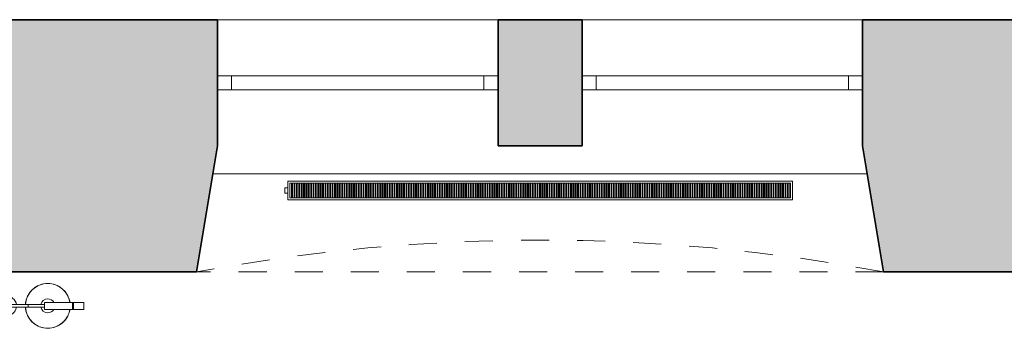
# Model space of a CAD drawing. Header units: metres. Extents: x -0.2 to 46.9, y -1.3 to 28.
# Tile 11 of 29: x 17.9 to 21.4, y 13.6 to 14.7. Entities that reach past the tile are written whole.
import ezdxf

# ---------------------------------------------------------------- set-up
doc = ezdxf.new("R2010")
doc.units = ezdxf.units.M
doc.linetypes.add('AV - Cerch_ 1 tecka 4mm', pattern=[0.006, 0.004, -0.001, 0, -0.001])
for name, color, linetype, lineweight in [('AV-SRAFY', 7, 'Continuous', 35), ('AV-STAVBA', 7, 'Continuous', 18), ('AV-VYBAVENI', 7, 'Continuous', 18)]:
    doc.layers.add(name, color=color, linetype=linetype, lineweight=lineweight)

# ---------------------------------------------------------------- blocks, each defined once
blk = doc.blocks.new('WI_2-2_bez středního sloupku_s příčlemi - 1000-1163526-2NP')
at = {"layer": 'AV-STAVBA', "color": 254, "true_color": 0xcccccc}
for p, q in [((-0.5, 0.2), (-0.5, 0.25)), ((-0.5, 0.25), (0.5, 0.25)), ((-0.45, 0.2), (-0.45, 0.25)), ((0.45, 0.2), (0.45, 0.25)), ((0.5, 0.2), (0.5, 0.25)), ((-0.5, 0.2), (0.5, 0.2))]:
    blk.add_line(p, q, dxfattribs=at)
blk = doc.blocks.new('GM_Nika se zkoseným ostěním a klenutým nadpražím - 2300x2500_450-1168280-2NP')
at = {"layer": 'AV-STAVBA', "color": 254, "linetype": 'AV - Cerch_ 1 tecka 4mm', "lineweight": 13, "true_color": 0xcccccc}
for p, q in [((1.15, 0.45), (-1.15, 0.45)), ((1.225, -0.45), (-1.225, -0.45))]:
    blk.add_line(p, q, dxfattribs=at)
blk.add_arc((0, -6.9989), 6.6625, 79.40504, 100.59496, dxfattribs=at)
blk = doc.blocks.new('GM_Nika_zkosené ostění - v950-1169026-2NP')
at = {"layer": 'AV-STAVBA', "color": 254, "linetype": 'AV - Cerch_ 1 tecka 4mm', "lineweight": 13, "true_color": 0xcccccc}
blk.add_line((-1.1, 0.45), (1.35, 0.45), dxfattribs=at)
blk = doc.blocks.new('GM_Hasicí přístroj - Hasici pristroj-1546942-2NP')
at = {"layer": 'AV-STAVBA', "color": 254, "lineweight": 13, "true_color": 0xcccccc}
for p, q in [((-0.0421, 0.0036), (-0.1007, 0.0036)), ((-0.0421, 0.0111), (0.0579, 0.0111)), ((-0.0421, 0.0111), (-0.0421, -0.0139)), ((0.0579, 0.0111), (0.0605, 0.0111)), ((0.0579, 0.0111), (0.0579, -0.0139)), ((0.0605, 0.0111), (0.0979, 0.0111)), ((0.0605, 0.0111), (0.0605, -0.0139)), ((0.0979, 0.0111), (0.0979, -0.0139)), ((-0.1007, -0.0064), (-0.0421, -0.0064)), ((0.0579, -0.0139), (-0.0421, -0.0139)), ((0.0605, -0.0139), (0.0579, -0.0139)), ((0.0979, -0.0139), (0.0605, -0.0139))]:
    blk.add_line(p, q, dxfattribs=at)
at = {"layer": 'AV-STAVBA', "color": 254, "lineweight": 13, "true_color": 0xcccccc, "flags": 128}
for points in [[(-0.1007, 0.0036), (-0.1035, 0.0036), (-0.1063, 0.0036), (-0.1092, 0.0036), (-0.112, 0.0036), (-0.1149, 0.0036), (-0.1177, 0.0036), (-0.1205, 0.0036), (-0.1233, 0.0036), (-0.126, 0.0036), (-0.1288, 0.0036), (-0.1315, 0.0036), (-0.1341, 0.0036), (-0.1367, 0.0036), (-0.1393, 0.0036), (-0.1418, 0.0036), (-0.1443, 0.0036), (-0.1467, 0.0036), (-0.149, 0.0036), (-0.1513, 0.0036), (-0.1535, 0.0036), (-0.1556, 0.0036), (-0.1577, 0.0036), (-0.1596, 0.0036), (-0.1615, 0.0036), (-0.1633, 0.0036), (-0.165, 0.0036), (-0.1667, 0.0036), (-0.1682, 0.0036), (-0.1696, 0.0036), (-0.1709, 0.0036), (-0.1714, 0.0036)], [(-0.1714, -0.0064), (-0.1701, -0.0064), (-0.1687, -0.0064), (-0.1673, -0.0064), (-0.1657, -0.0064), (-0.164, -0.0064), (-0.1622, -0.0064), (-0.1604, -0.0064), (-0.1584, -0.0064), (-0.1564, -0.0064), (-0.1543, -0.0064), (-0.1522, -0.0064), (-0.1499, -0.0064), (-0.1476, -0.0064), (-0.1452, -0.0064), (-0.1428, -0.0064), (-0.1403, -0.0064), (-0.1377, -0.0064), (-0.1351, -0.0064), (-0.1325, -0.0064), (-0.1298, -0.0064), (-0.1271, -0.0064), (-0.1244, -0.0064), (-0.1216, -0.0064), (-0.1188, -0.0064), (-0.116, -0.0064), (-0.1131, -0.0064), (-0.1103, -0.0064), (-0.1074, -0.0064), (-0.1046, -0.0064), (-0.1018, -0.0064), (-0.1007, -0.0064)]]:
    blk.add_lwpolyline(points, dxfattribs=at)
at = {"layer": 'AV-STAVBA', "color": 254, "lineweight": 13, "true_color": 0xcccccc}
for centre, radius, start, end in [((-0.0307, -0.0014), 0.08, 90, 176.3766), ((-0.0307, -0.0014), 0.08, 114.9713, 155.0287), ((-0.0307, -0.0014), 0.08, 90, 110.0287), ((-0.0307, -0.0014), 0.08, 69.9713, 90), ((-0.0307, -0.0014), 0.08, 9.1868, 90), ((-0.0307, -0.0014), 0.08, 24.9713, 65.0287), ((-0.1772, -0.0014), 0.035, 7.2375, 180), ((-0.1764, -0.0014), 0.015, 18.6492, 180), ((-0.1764, -0.0014), 0.015, 165, 180), ((-0.1764, -0.0014), 0.015, 105, 134.9362), ((-0.1714, -0.0014), 0.005, 150, 180), ((-0.1714, -0.0014), 0.005, 90, 120), ((-0.1764, -0.0014), 0.015, 45.0638, 75), ((-0.1764, -0.0014), 0.015, 18.6492, 44.9362), ((-0.0307, -0.0014), 0.08, 159.9713, 176.4282), ((-0.0307, -0.0014), 0.025, 90, 169.2003), ((-0.0307, -0.0014), 0.025, 30, 90), ((-0.0307, -0.0014), 0.08, 9.0556, 20.0287), ((-0.1772, -0.0014), 0.035, 180, 351.9689), ((-0.1764, -0.0014), 0.015, 174.9501, 180), ((-0.1764, -0.0014), 0.015, 180, 185.0499), ((-0.1764, -0.0014), 0.015, 180, 224.9362), ((-0.1764, -0.0014), 0.015, 180, 341.9765), ((-0.1764, -0.0014), 0.015, 240, 270), ((-0.1714, -0.0014), 0.005, 180, 210), ((-0.1714, -0.0014), 0.005, 240, 285), ((-0.1764, -0.0014), 0.015, 330, 341.9765), ((-0.0307, -0.0014), 0.08, 183.5619, 200.0287), ((-0.0307, -0.0014), 0.08, 183.6137, 270), ((-0.0307, -0.0014), 0.025, 190.7995, 270), ((-0.0307, -0.0014), 0.025, 270, 330), ((-0.0307, -0.0014), 0.08, 270, 350.8132), ((-0.0307, -0.0014), 0.08, 339.9713, 350.9444), ((-0.0307, -0.0014), 0.08, 204.9713, 245.0287), ((-0.0307, -0.0014), 0.08, 294.9713, 335.0287), ((-0.0307, -0.0014), 0.08, 249.9713, 270), ((-0.0307, -0.0014), 0.08, 270, 290.0287)]:
    blk.add_arc(centre, radius, start, end, dxfattribs=at)
for points, knots in [([(-0.1764, -0.0014), (-0.1764, -0.0009), (-0.1762, 0.0003), (-0.1753, 0.0019), (-0.1742, 0.0028), (-0.1731, 0.0033), (-0.1725, 0.0034), (-0.1723, 0.0035)], [0, 0, 0, 0, 0.1111111, 0.2222222, 0.3333333, 0.3888889, 0.4444444, 0.4444444, 0.4444444, 0.4444444]), ([(-0.1689, -0.0058), (-0.1692, -0.0059), (-0.1697, -0.0062), (-0.1705, -0.0064), (-0.1714, -0.0065), (-0.1723, -0.0064), (-0.1731, -0.0062), (-0.1742, -0.0057), (-0.1753, -0.0047), (-0.1762, -0.0032), (-0.1764, -0.002), (-0.1764, -0.0014)], [0.3333333, 0.3333333, 0.3333333, 0.3333333, 0.3888889, 0.4444444, 0.5, 0.5555556, 0.6111111, 0.6666667, 0.7777778, 0.8888889, 1, 1, 1, 1])]:
    blk.add_open_spline(points, degree=3, knots=knots, dxfattribs=at)
for points in [[(-0.1004, -0.0014), (-0.1004, -0.0009), (-0.1004, 0.0003), (-0.1005, 0.0018), (-0.1005, 0.003), (-0.1006, 0.0034), (-0.1006, 0.0035)], [(-0.1006, -0.0064), (-0.1006, -0.0063), (-0.1005, -0.0059), (-0.1005, -0.0047), (-0.1004, -0.0032), (-0.1004, -0.002), (-0.1004, -0.0014)]]:
    blk.add_open_spline(points, degree=3, dxfattribs=at)
blk = doc.blocks.new('D0089 - 1514 - OÚPSŘ_Benešova_rvt-1-2NP')
at = {"layer": 'AV-SRAFY', "lineweight": 18, "true_color": 0xcccccc}
h = blk.add_hatch(color=254, dxfattribs=at)
h.paths.add_polyline_path([(22.0748, 13.8482), (22.0748, 14.7482), (20.8948, 14.7482), (20.8948, 14.2982), (20.9698, 13.8482), (22.0234, 13.8482)])
h.paths.add_polyline_path([(17.493, 13.8482), (18.5198, 13.8482), (18.5948, 14.2982), (18.5948, 14.7482), (17.1648, 14.7482), (17.1648, 13.8482)])
h.paths.add_polyline_path([(19.5948, 14.2982), (19.8948, 14.2982), (19.8948, 14.7482), (19.5948, 14.7482), (19.5948, 14.613)])
at = {"layer": 'AV-STAVBA', "color": 254, "lineweight": 35, "true_color": 0xcccccc}
for p, q in [((18.5948, 14.7482), (17.1648, 14.7482)), ((18.5948, 14.2982), (18.5948, 14.7482)), ((19.8948, 14.7482), (19.5948, 14.7482)), ((19.5948, 14.7482), (19.5948, 14.2982)), ((19.8948, 14.2982), (19.8948, 14.7482)), ((22.0748, 14.7482), (20.8948, 14.7482)), ((20.8948, 14.7482), (20.8948, 14.2982)), ((18.5198, 13.8482), (18.5948, 14.2982)), ((19.5948, 14.2982), (19.8948, 14.2982)), ((20.8948, 14.2982), (20.9698, 13.8482)), ((17.7648, 13.8482), (18.5198, 13.8482)), ((20.9698, 13.8482), (21.7248, 13.8482))]:
    blk.add_line(p, q, dxfattribs=at)
at = {"layer": 'AV-STAVBA', "color": 254, "true_color": 0xcccccc}
for p, q in [((18.5948, 14.7482), (19.5948, 14.7482)), ((19.8948, 14.7482), (20.8948, 14.7482)), ((18.5781, 14.1982), (20.9115, 14.1982))]:
    blk.add_line(p, q, dxfattribs=at)
at = {"layer": 'AV-STAVBA', "color": 254, "lineweight": 18, "true_color": 0xcccccc}
for name, p in [('GM_Nika se zkoseným ostěním a klenutým nadpražím - 2300x2500_450-1168280-2NP', (19.7448, 14.2982)), ('WI_2-2_bez středního sloupku_s příčlemi - 1000-1163526-2NP', (19.0948, 14.2982)), ('WI_2-2_bez středního sloupku_s příčlemi - 1000-1163526-2NP', (20.3948, 14.2982)), ('GM_Hasicí přístroj - Hasici pristroj-1546942-2NP', (18.0198, 13.7282))]:
    blk.add_blockref(name, p, dxfattribs=at)
at = {"layer": 'AV-STAVBA', "color": 254, "lineweight": 18, "true_color": 0xcccccc, "rotation": 180}
blk.add_blockref('GM_Nika_zkosené ostění - v950-1169026-2NP', (19.8698, 14.2982), dxfattribs=at)
blk = doc.blocks.new('PF_Deskový radiátor_připojení boční - 1800_500_66-859945-2NP')
at = {"layer": 'AV-VYBAVENI', "color": 5, "true_color": 0x0000ff}
for p, q in [((-0.9, 0.01), (-0.91, 0.01)), ((-0.91, 0.01), (-0.91, -0.01)), ((-0.91, 0.01), (-0.91, 0.0097)), ((-0.9, 0.01), (-0.91, 0.01)), ((-0.91, 0.01), (-0.91, 0.0097)), ((-0.91, 0.01), (-0.91, 0.0097)), ((0.9, 0.033), (-0.9, 0.033)), ((-0.9, 0.033), (-0.9, -0.033)), ((-0.893, -0.026), (-0.893, 0.026)), ((-0.893, 0.026), (0.893, 0.026)), ((-0.883, 0.026), (-0.886, 0.026)), ((-0.886, 0.026), (-0.886, -0.026)), ((-0.883, -0.026), (-0.883, 0.026)), ((-0.8745, 0.026), (-0.8775, 0.026)), ((-0.8775, 0.026), (-0.8775, -0.026)), ((-0.8745, -0.026), (-0.8745, 0.026)), ((-0.866, 0.026), (-0.869, 0.026)), ((-0.869, 0.026), (-0.869, -0.026)), ((-0.866, -0.026), (-0.866, 0.026)), ((-0.8575, 0.026), (-0.8605, 0.026)), ((-0.8605, 0.026), (-0.8605, -0.026)), ((-0.8575, -0.026), (-0.8575, 0.026)), ((-0.849, 0.026), (-0.852, 0.026)), ((-0.852, 0.026), (-0.852, -0.026)), ((-0.849, -0.026), (-0.849, 0.026)), ((-0.8405, 0.026), (-0.8435, 0.026)), ((-0.8435, 0.026), (-0.8435, -0.026)), ((-0.8405, -0.026), (-0.8405, 0.026)), ((-0.832, 0.026), (-0.835, 0.026)), ((-0.835, 0.026), (-0.835, -0.026)), ((-0.832, -0.026), (-0.832, 0.026)), ((-0.8235, 0.026), (-0.8265, 0.026)), ((-0.8265, 0.026), (-0.8265, -0.026)), ((-0.8235, -0.026), (-0.8235, 0.026)), ((-0.815, 0.026), (-0.818, 0.026)), ((-0.818, 0.026), (-0.818, -0.026)), ((-0.815, -0.026), (-0.815, 0.026)), ((-0.8065, 0.026), (-0.8095, 0.026)), ((-0.8095, 0.026), (-0.8095, -0.026)), ((-0.8065, -0.026), (-0.8065, 0.026)), ((-0.798, 0.026), (-0.801, 0.026)), ((-0.801, 0.026), (-0.801, -0.026)), ((-0.798, -0.026), (-0.798, 0.026)), ((-0.7895, 0.026), (-0.7925, 0.026)), ((-0.7925, 0.026), (-0.7925, -0.026)), ((-0.7895, -0.026), (-0.7895, 0.026)), ((-0.781, 0.026), (-0.784, 0.026)), ((-0.784, 0.026), (-0.784, -0.026)), ((-0.781, -0.026), (-0.781, 0.026)), ((-0.7725, 0.026), (-0.7755, 0.026)), ((-0.7755, 0.026), (-0.7755, -0.026)), ((-0.7725, -0.026), (-0.7725, 0.026)), ((-0.764, 0.026), (-0.767, 0.026)), ((-0.767, 0.026), (-0.767, -0.026)), ((-0.764, -0.026), (-0.764, 0.026)), ((-0.7555, 0.026), (-0.7585, 0.026)), ((-0.7585, 0.026), (-0.7585, -0.026)), ((-0.7555, -0.026), (-0.7555, 0.026)), ((-0.747, 0.026), (-0.75, 0.026)), ((-0.75, 0.026), (-0.75, -0.026)), ((-0.747, -0.026), (-0.747, 0.026)), ((-0.7385, 0.026), (-0.7415, 0.026)), ((-0.7415, 0.026), (-0.7415, -0.026)), ((-0.7385, -0.026), (-0.7385, 0.026)), ((-0.73, 0.026), (-0.733, 0.026)), ((-0.733, 0.026), (-0.733, -0.026)), ((-0.73, -0.026), (-0.73, 0.026)), ((-0.7215, 0.026), (-0.7245, 0.026)), ((-0.7245, 0.026), (-0.7245, -0.026)), ((-0.7215, -0.026), (-0.7215, 0.026)), ((-0.713, 0.026), (-0.716, 0.026)), ((-0.716, 0.026), (-0.716, -0.026)), ((-0.713, -0.026), (-0.713, 0.026)), ((-0.7045, 0.026), (-0.7075, 0.026)), ((-0.7075, 0.026), (-0.7075, -0.026)), ((-0.7045, -0.026), (-0.7045, 0.026)), ((-0.696, 0.026), (-0.699, 0.026)), ((-0.699, 0.026), (-0.699, -0.026)), ((-0.696, -0.026), (-0.696, 0.026)), ((-0.6875, 0.026), (-0.6905, 0.026)), ((-0.6905, 0.026), (-0.6905, -0.026)), ((-0.6875, -0.026), (-0.6875, 0.026)), ((-0.679, 0.026), (-0.682, 0.026)), ((-0.682, 0.026), (-0.682, -0.026)), ((-0.679, -0.026), (-0.679, 0.026)), ((-0.6705, 0.026), (-0.6735, 0.026)), ((-0.6735, 0.026), (-0.6735, -0.026)), ((-0.6705, -0.026), (-0.6705, 0.026)), ((-0.662, 0.026), (-0.665, 0.026)), ((-0.665, 0.026), (-0.665, -0.026)), ((-0.662, -0.026), (-0.662, 0.026)), ((-0.6535, 0.026), (-0.6565, 0.026)), ((-0.6565, 0.026), (-0.6565, -0.026)), ((-0.6535, -0.026), (-0.6535, 0.026)), ((-0.645, 0.026), (-0.648, 0.026)), ((-0.648, 0.026), (-0.648, -0.026)), ((-0.645, -0.026), (-0.645, 0.026)), ((-0.6365, 0.026), (-0.6395, 0.026)), ((-0.6395, 0.026), (-0.6395, -0.026)), ((-0.6365, -0.026), (-0.6365, 0.026)), ((-0.628, 0.026), (-0.631, 0.026)), ((-0.631, 0.026), (-0.631, -0.026)), ((-0.628, -0.026), (-0.628, 0.026)), ((-0.6195, 0.026), (-0.6225, 0.026)), ((-0.6225, 0.026), (-0.6225, -0.026)), ((-0.6195, -0.026), (-0.6195, 0.026)), ((-0.611, 0.026), (-0.614, 0.026)), ((-0.614, 0.026), (-0.614, -0.026)), ((-0.611, -0.026), (-0.611, 0.026)), ((-0.6025, 0.026), (-0.6055, 0.026)), ((-0.6055, 0.026), (-0.6055, -0.026)), ((-0.6025, -0.026), (-0.6025, 0.026)), ((-0.594, 0.026), (-0.597, 0.026)), ((-0.597, 0.026), (-0.597, -0.026)), ((-0.594, -0.026), (-0.594, 0.026)), ((-0.5855, 0.026), (-0.5885, 0.026)), ((-0.5885, 0.026), (-0.5885, -0.026)), ((-0.5855, -0.026), (-0.5855, 0.026)), ((-0.577, 0.026), (-0.58, 0.026)), ((-0.58, 0.026), (-0.58, -0.026)), ((-0.577, -0.026), (-0.577, 0.026)), ((-0.5685, 0.026), (-0.5715, 0.026)), ((-0.5715, 0.026), (-0.5715, -0.026)), ((-0.5685, -0.026), (-0.5685, 0.026)), ((-0.56, 0.026), (-0.563, 0.026)), ((-0.563, 0.026), (-0.563, -0.026)), ((-0.56, -0.026), (-0.56, 0.026)), ((-0.5515, 0.026), (-0.5545, 0.026)), ((-0.5545, 0.026), (-0.5545, -0.026)), ((-0.5515, -0.026), (-0.5515, 0.026)), ((-0.543, 0.026), (-0.546, 0.026)), ((-0.546, 0.026), (-0.546, -0.026)), ((-0.543, -0.026), (-0.543, 0.026)), ((-0.5345, 0.026), (-0.5375, 0.026)), ((-0.5375, 0.026), (-0.5375, -0.026)), ((-0.5345, -0.026), (-0.5345, 0.026)), ((-0.526, 0.026), (-0.529, 0.026)), ((-0.529, 0.026), (-0.529, -0.026)), ((-0.526, -0.026), (-0.526, 0.026)), ((-0.5175, 0.026), (-0.5205, 0.026)), ((-0.5205, 0.026), (-0.5205, -0.026)), ((-0.5175, -0.026), (-0.5175, 0.026)), ((-0.509, 0.026), (-0.512, 0.026)), ((-0.512, 0.026), (-0.512, -0.026)), ((-0.509, -0.026), (-0.509, 0.026)), ((-0.5005, 0.026), (-0.5035, 0.026)), ((-0.5035, 0.026), (-0.5035, -0.026)), ((-0.5005, -0.026), (-0.5005, 0.026)), ((-0.492, 0.026), (-0.495, 0.026)), ((-0.495, 0.026), (-0.495, -0.026)), ((-0.492, -0.026), (-0.492, 0.026)), ((-0.4835, 0.026), (-0.4865, 0.026)), ((-0.4865, 0.026), (-0.4865, -0.026)), ((-0.4835, -0.026), (-0.4835, 0.026)), ((-0.475, 0.026), (-0.478, 0.026)), ((-0.478, 0.026), (-0.478, -0.026)), ((-0.475, -0.026), (-0.475, 0.026)), ((-0.4665, 0.026), (-0.4695, 0.026)), ((-0.4695, 0.026), (-0.4695, -0.026)), ((-0.4665, -0.026), (-0.4665, 0.026)), ((-0.458, 0.026), (-0.461, 0.026)), ((-0.461, 0.026), (-0.461, -0.026)), ((-0.458, -0.026), (-0.458, 0.026)), ((-0.4495, 0.026), (-0.4525, 0.026)), ((-0.4525, 0.026), (-0.4525, -0.026)), ((-0.4495, -0.026), (-0.4495, 0.026)), ((-0.441, 0.026), (-0.444, 0.026)), ((-0.444, 0.026), (-0.444, -0.026)), ((-0.441, -0.026), (-0.441, 0.026)), ((-0.4325, 0.026), (-0.4355, 0.026)), ((-0.4355, 0.026), (-0.4355, -0.026)), ((-0.4325, -0.026), (-0.4325, 0.026)), ((-0.424, 0.026), (-0.427, 0.026)), ((-0.427, 0.026), (-0.427, -0.026)), ((-0.424, -0.026), (-0.424, 0.026)), ((-0.4155, 0.026), (-0.4185, 0.026)), ((-0.4185, 0.026), (-0.4185, -0.026)), ((-0.4155, -0.026), (-0.4155, 0.026)), ((-0.407, 0.026), (-0.41, 0.026)), ((-0.41, 0.026), (-0.41, -0.026)), ((-0.407, -0.026), (-0.407, 0.026)), ((-0.3985, 0.026), (-0.4015, 0.026)), ((-0.4015, 0.026), (-0.4015, -0.026)), ((-0.3985, -0.026), (-0.3985, 0.026)), ((-0.39, 0.026), (-0.393, 0.026)), ((-0.393, 0.026), (-0.393, -0.026)), ((-0.39, -0.026), (-0.39, 0.026)), ((-0.3815, 0.026), (-0.3845, 0.026)), ((-0.3845, 0.026), (-0.3845, -0.026)), ((-0.3815, -0.026), (-0.3815, 0.026)), ((-0.373, 0.026), (-0.376, 0.026)), ((-0.376, 0.026), (-0.376, -0.026)), ((-0.373, -0.026), (-0.373, 0.026)), ((-0.3645, 0.026), (-0.3675, 0.026)), ((-0.3675, 0.026), (-0.3675, -0.026)), ((-0.3645, -0.026), (-0.3645, 0.026)), ((-0.356, 0.026), (-0.359, 0.026)), ((-0.359, 0.026), (-0.359, -0.026)), ((-0.356, -0.026), (-0.356, 0.026)), ((-0.3475, 0.026), (-0.3505, 0.026)), ((-0.3505, 0.026), (-0.3505, -0.026)), ((-0.3475, -0.026), (-0.3475, 0.026)), ((-0.339, 0.026), (-0.342, 0.026)), ((-0.342, 0.026), (-0.342, -0.026)), ((-0.339, -0.026), (-0.339, 0.026)), ((-0.3305, 0.026), (-0.3335, 0.026)), ((-0.3335, 0.026), (-0.3335, -0.026)), ((-0.3305, -0.026), (-0.3305, 0.026)), ((-0.322, 0.026), (-0.325, 0.026)), ((-0.325, 0.026), (-0.325, -0.026)), ((-0.322, -0.026), (-0.322, 0.026)), ((-0.3135, 0.026), (-0.3165, 0.026)), ((-0.3165, 0.026), (-0.3165, -0.026)), ((-0.3135, -0.026), (-0.3135, 0.026)), ((-0.305, 0.026), (-0.308, 0.026)), ((-0.308, 0.026), (-0.308, -0.026)), ((-0.305, -0.026), (-0.305, 0.026)), ((-0.2965, 0.026), (-0.2995, 0.026)), ((-0.2995, 0.026), (-0.2995, -0.026)), ((-0.2965, -0.026), (-0.2965, 0.026)), ((-0.288, 0.026), (-0.291, 0.026)), ((-0.291, 0.026), (-0.291, -0.026)), ((-0.288, -0.026), (-0.288, 0.026)), ((-0.2795, 0.026), (-0.2825, 0.026)), ((-0.2825, 0.026), (-0.2825, -0.026)), ((-0.2795, -0.026), (-0.2795, 0.026)), ((-0.271, 0.026), (-0.274, 0.026)), ((-0.274, 0.026), (-0.274, -0.026)), ((-0.271, -0.026), (-0.271, 0.026)), ((-0.2625, 0.026), (-0.2655, 0.026)), ((-0.2655, 0.026), (-0.2655, -0.026)), ((-0.2625, -0.026), (-0.2625, 0.026)), ((-0.254, 0.026), (-0.257, 0.026)), ((-0.257, 0.026), (-0.257, -0.026)), ((-0.254, -0.026), (-0.254, 0.026)), ((-0.2455, 0.026), (-0.2485, 0.026)), ((-0.2485, 0.026), (-0.2485, -0.026)), ((-0.2455, -0.026), (-0.2455, 0.026)), ((-0.237, 0.026), (-0.24, 0.026)), ((-0.24, 0.026), (-0.24, -0.026)), ((-0.237, -0.026), (-0.237, 0.026)), ((-0.2285, 0.026), (-0.2315, 0.026)), ((-0.2315, 0.026), (-0.2315, -0.026)), ((-0.2285, -0.026), (-0.2285, 0.026)), ((-0.22, 0.026), (-0.223, 0.026)), ((-0.223, 0.026), (-0.223, -0.026)), ((-0.22, -0.026), (-0.22, 0.026)), ((-0.2115, 0.026), (-0.2145, 0.026)), ((-0.2145, 0.026), (-0.2145, -0.026)), ((-0.2115, -0.026), (-0.2115, 0.026)), ((-0.203, 0.026), (-0.206, 0.026)), ((-0.206, 0.026), (-0.206, -0.026)), ((-0.203, -0.026), (-0.203, 0.026)), ((-0.1945, 0.026), (-0.1975, 0.026)), ((-0.1975, 0.026), (-0.1975, -0.026)), ((-0.1945, -0.026), (-0.1945, 0.026)), ((-0.186, 0.026), (-0.189, 0.026)), ((-0.189, 0.026), (-0.189, -0.026)), ((-0.186, -0.026), (-0.186, 0.026)), ((-0.1775, 0.026), (-0.1805, 0.026)), ((-0.1805, 0.026), (-0.1805, -0.026)), ((-0.1775, -0.026), (-0.1775, 0.026)), ((-0.169, 0.026), (-0.172, 0.026)), ((-0.172, 0.026), (-0.172, -0.026)), ((-0.169, -0.026), (-0.169, 0.026)), ((-0.1605, 0.026), (-0.1635, 0.026)), ((-0.1635, 0.026), (-0.1635, -0.026)), ((-0.1605, -0.026), (-0.1605, 0.026)), ((-0.152, 0.026), (-0.155, 0.026)), ((-0.155, 0.026), (-0.155, -0.026)), ((-0.152, -0.026), (-0.152, 0.026)), ((-0.1435, 0.026), (-0.1465, 0.026)), ((-0.1465, 0.026), (-0.1465, -0.026)), ((-0.1435, -0.026), (-0.1435, 0.026)), ((-0.135, 0.026), (-0.138, 0.026)), ((-0.138, 0.026), (-0.138, -0.026)), ((-0.135, -0.026), (-0.135, 0.026)), ((-0.1265, 0.026), (-0.1295, 0.026)), ((-0.1295, 0.026), (-0.1295, -0.026)), ((-0.1265, -0.026), (-0.1265, 0.026)), ((-0.118, 0.026), (-0.121, 0.026)), ((-0.121, 0.026), (-0.121, -0.026)), ((-0.118, -0.026), (-0.118, 0.026)), ((-0.1095, 0.026), (-0.1125, 0.026)), ((-0.1125, 0.026), (-0.1125, -0.026)), ((-0.1095, -0.026), (-0.1095, 0.026)), ((-0.101, 0.026), (-0.104, 0.026)), ((-0.104, 0.026), (-0.104, -0.026)), ((-0.101, -0.026), (-0.101, 0.026)), ((-0.0925, 0.026), (-0.0955, 0.026)), ((-0.0955, 0.026), (-0.0955, -0.026)), ((-0.0925, -0.026), (-0.0925, 0.026)), ((-0.084, 0.026), (-0.087, 0.026)), ((-0.087, 0.026), (-0.087, -0.026)), ((-0.084, -0.026), (-0.084, 0.026)), ((-0.0755, 0.026), (-0.0785, 0.026)), ((-0.0785, 0.026), (-0.0785, -0.026)), ((-0.0755, -0.026), (-0.0755, 0.026)), ((-0.067, 0.026), (-0.07, 0.026)), ((-0.07, 0.026), (-0.07, -0.026)), ((-0.067, -0.026), (-0.067, 0.026)), ((-0.0585, 0.026), (-0.0615, 0.026)), ((-0.0615, 0.026), (-0.0615, -0.026)), ((-0.0585, -0.026), (-0.0585, 0.026)), ((-0.05, 0.026), (-0.053, 0.026)), ((-0.053, 0.026), (-0.053, -0.026)), ((-0.05, -0.026), (-0.05, 0.026)), ((-0.0415, 0.026), (-0.0445, 0.026)), ((-0.0445, 0.026), (-0.0445, -0.026)), ((-0.0415, -0.026), (-0.0415, 0.026)), ((-0.033, 0.026), (-0.036, 0.026)), ((-0.036, 0.026), (-0.036, -0.026)), ((-0.033, -0.026), (-0.033, 0.026)), ((-0.0245, 0.026), (-0.0275, 0.026)), ((-0.0275, 0.026), (-0.0275, -0.026)), ((-0.0245, -0.026), (-0.0245, 0.026)), ((-0.016, 0.026), (-0.019, 0.026)), ((-0.019, 0.026), (-0.019, -0.026)), ((-0.016, -0.026), (-0.016, 0.026)), ((-0.0075, 0.026), (-0.0105, 0.026)), ((-0.0105, 0.026), (-0.0105, -0.026)), ((-0.0075, -0.026), (-0.0075, 0.026)), ((0.001, 0.026), (-0.002, 0.026)), ((-0.002, 0.026), (-0.002, -0.026)), ((0.001, -0.026), (0.001, 0.026)), ((0.0095, 0.026), (0.0065, 0.026)), ((0.0065, 0.026), (0.0065, -0.026)), ((0.0095, -0.026), (0.0095, 0.026)), ((0.018, 0.026), (0.015, 0.026)), ((0.015, 0.026), (0.015, -0.026)), ((0.018, -0.026), (0.018, 0.026)), ((0.0265, 0.026), (0.0235, 0.026)), ((0.0235, 0.026), (0.0235, -0.026)), ((0.0265, -0.026), (0.0265, 0.026)), ((0.035, 0.026), (0.032, 0.026)), ((0.032, 0.026), (0.032, -0.026)), ((0.035, -0.026), (0.035, 0.026)), ((0.0435, 0.026), (0.0405, 0.026)), ((0.0405, 0.026), (0.0405, -0.026)), ((0.0435, -0.026), (0.0435, 0.026)), ((0.052, 0.026), (0.049, 0.026)), ((0.049, 0.026), (0.049, -0.026)), ((0.052, -0.026), (0.052, 0.026)), ((0.0605, 0.026), (0.0575, 0.026)), ((0.0575, 0.026), (0.0575, -0.026)), ((0.0605, -0.026), (0.0605, 0.026)), ((0.069, 0.026), (0.066, 0.026)), ((0.066, 0.026), (0.066, -0.026)), ((0.069, -0.026), (0.069, 0.026)), ((0.0775, 0.026), (0.0745, 0.026)), ((0.0745, 0.026), (0.0745, -0.026)), ((0.0775, -0.026), (0.0775, 0.026)), ((0.086, 0.026), (0.083, 0.026)), ((0.083, 0.026), (0.083, -0.026)), ((0.086, -0.026), (0.086, 0.026)), ((0.0945, 0.026), (0.0915, 0.026)), ((0.0915, 0.026), (0.0915, -0.026)), ((0.0945, -0.026), (0.0945, 0.026)), ((0.103, 0.026), (0.1, 0.026)), ((0.1, 0.026), (0.1, -0.026)), ((0.103, -0.026), (0.103, 0.026)), ((0.1115, 0.026), (0.1085, 0.026)), ((0.1085, 0.026), (0.1085, -0.026)), ((0.1115, -0.026), (0.1115, 0.026)), ((0.12, 0.026), (0.117, 0.026)), ((0.117, 0.026), (0.117, -0.026)), ((0.12, -0.026), (0.12, 0.026)), ((0.1285, 0.026), (0.1255, 0.026)), ((0.1255, 0.026), (0.1255, -0.026)), ((0.1285, -0.026), (0.1285, 0.026)), ((0.137, 0.026), (0.134, 0.026)), ((0.134, 0.026), (0.134, -0.026)), ((0.137, -0.026), (0.137, 0.026)), ((0.1455, 0.026), (0.1425, 0.026)), ((0.1425, 0.026), (0.1425, -0.026)), ((0.1455, -0.026), (0.1455, 0.026)), ((0.154, 0.026), (0.151, 0.026)), ((0.151, 0.026), (0.151, -0.026)), ((0.154, -0.026), (0.154, 0.026)), ((0.1625, 0.026), (0.1595, 0.026)), ((0.1595, 0.026), (0.1595, -0.026)), ((0.1625, -0.026), (0.1625, 0.026)), ((0.171, 0.026), (0.168, 0.026)), ((0.168, 0.026), (0.168, -0.026)), ((0.171, -0.026), (0.171, 0.026)), ((0.1795, 0.026), (0.1765, 0.026)), ((0.1765, 0.026), (0.1765, -0.026)), ((0.1795, -0.026), (0.1795, 0.026)), ((0.188, 0.026), (0.185, 0.026)), ((0.185, 0.026), (0.185, -0.026)), ((0.188, -0.026), (0.188, 0.026)), ((0.1965, 0.026), (0.1935, 0.026)), ((0.1935, 0.026), (0.1935, -0.026)), ((0.1965, -0.026), (0.1965, 0.026)), ((0.205, 0.026), (0.202, 0.026)), ((0.202, 0.026), (0.202, -0.026)), ((0.205, -0.026), (0.205, 0.026)), ((0.2135, 0.026), (0.2105, 0.026)), ((0.2105, 0.026), (0.2105, -0.026)), ((0.2135, -0.026), (0.2135, 0.026)), ((0.222, 0.026), (0.219, 0.026)), ((0.219, 0.026), (0.219, -0.026)), ((0.222, -0.026), (0.222, 0.026)), ((0.2305, 0.026), (0.2275, 0.026)), ((0.2275, 0.026), (0.2275, -0.026)), ((0.2305, -0.026), (0.2305, 0.026)), ((0.239, 0.026), (0.236, 0.026)), ((0.236, 0.026), (0.236, -0.026)), ((0.239, -0.026), (0.239, 0.026)), ((0.2475, 0.026), (0.2445, 0.026)), ((0.2445, 0.026), (0.2445, -0.026)), ((0.2475, -0.026), (0.2475, 0.026)), ((0.256, 0.026), (0.253, 0.026)), ((0.253, 0.026), (0.253, -0.026)), ((0.256, -0.026), (0.256, 0.026)), ((0.2645, 0.026), (0.2615, 0.026)), ((0.2615, 0.026), (0.2615, -0.026)), ((0.2645, -0.026), (0.2645, 0.026)), ((0.273, 0.026), (0.27, 0.026)), ((0.27, 0.026), (0.27, -0.026)), ((0.273, -0.026), (0.273, 0.026)), ((0.2815, 0.026), (0.2785, 0.026)), ((0.2785, 0.026), (0.2785, -0.026)), ((0.2815, -0.026), (0.2815, 0.026)), ((0.29, 0.026), (0.287, 0.026)), ((0.287, 0.026), (0.287, -0.026)), ((0.29, -0.026), (0.29, 0.026)), ((0.2985, 0.026), (0.2955, 0.026)), ((0.2955, 0.026), (0.2955, -0.026)), ((0.2985, -0.026), (0.2985, 0.026)), ((0.307, 0.026), (0.304, 0.026)), ((0.304, 0.026), (0.304, -0.026)), ((0.307, -0.026), (0.307, 0.026)), ((0.3155, 0.026), (0.3125, 0.026)), ((0.3125, 0.026), (0.3125, -0.026)), ((0.3155, -0.026), (0.3155, 0.026)), ((0.324, 0.026), (0.321, 0.026)), ((0.321, 0.026), (0.321, -0.026)), ((0.324, -0.026), (0.324, 0.026)), ((0.3325, 0.026), (0.3295, 0.026)), ((0.3295, 0.026), (0.3295, -0.026)), ((0.3325, -0.026), (0.3325, 0.026)), ((0.341, 0.026), (0.338, 0.026)), ((0.338, 0.026), (0.338, -0.026)), ((0.341, -0.026), (0.341, 0.026)), ((0.3495, 0.026), (0.3465, 0.026)), ((0.3465, 0.026), (0.3465, -0.026)), ((0.3495, -0.026), (0.3495, 0.026)), ((0.358, 0.026), (0.355, 0.026)), ((0.355, 0.026), (0.355, -0.026)), ((0.358, -0.026), (0.358, 0.026)), ((0.3665, 0.026), (0.3635, 0.026)), ((0.3635, 0.026), (0.3635, -0.026)), ((0.3665, -0.026), (0.3665, 0.026)), ((0.375, 0.026), (0.372, 0.026)), ((0.372, 0.026), (0.372, -0.026)), ((0.375, -0.026), (0.375, 0.026)), ((0.3835, 0.026), (0.3805, 0.026)), ((0.3805, 0.026), (0.3805, -0.026)), ((0.3835, -0.026), (0.3835, 0.026)), ((0.392, 0.026), (0.389, 0.026)), ((0.389, 0.026), (0.389, -0.026)), ((0.392, -0.026), (0.392, 0.026)), ((0.4005, 0.026), (0.3975, 0.026)), ((0.3975, 0.026), (0.3975, -0.026)), ((0.4005, -0.026), (0.4005, 0.026)), ((0.409, 0.026), (0.406, 0.026)), ((0.406, 0.026), (0.406, -0.026)), ((0.409, -0.026), (0.409, 0.026)), ((0.4175, 0.026), (0.4145, 0.026)), ((0.4145, 0.026), (0.4145, -0.026)), ((0.4175, -0.026), (0.4175, 0.026)), ((0.426, 0.026), (0.423, 0.026)), ((0.423, 0.026), (0.423, -0.026)), ((0.426, -0.026), (0.426, 0.026)), ((0.4345, 0.026), (0.4315, 0.026)), ((0.4315, 0.026), (0.4315, -0.026)), ((0.4345, -0.026), (0.4345, 0.026)), ((0.443, 0.026), (0.44, 0.026)), ((0.44, 0.026), (0.44, -0.026)), ((0.443, -0.026), (0.443, 0.026)), ((0.4515, 0.026), (0.4485, 0.026)), ((0.4485, 0.026), (0.4485, -0.026)), ((0.4515, -0.026), (0.4515, 0.026)), ((0.46, 0.026), (0.457, 0.026)), ((0.457, 0.026), (0.457, -0.026)), ((0.46, -0.026), (0.46, 0.026)), ((0.4685, 0.026), (0.4655, 0.026)), ((0.4655, 0.026), (0.4655, -0.026)), ((0.4685, -0.026), (0.4685, 0.026)), ((0.477, 0.026), (0.474, 0.026)), ((0.474, 0.026), (0.474, -0.026)), ((0.477, -0.026), (0.477, 0.026)), ((0.4855, 0.026), (0.4825, 0.026)), ((0.4825, 0.026), (0.4825, -0.026)), ((0.4855, -0.026), (0.4855, 0.026)), ((0.494, 0.026), (0.491, 0.026)), ((0.491, 0.026), (0.491, -0.026)), ((0.494, -0.026), (0.494, 0.026)), ((0.5025, 0.026), (0.4995, 0.026)), ((0.4995, 0.026), (0.4995, -0.026)), ((0.5025, -0.026), (0.5025, 0.026)), ((0.511, 0.026), (0.508, 0.026)), ((0.508, 0.026), (0.508, -0.026)), ((0.511, -0.026), (0.511, 0.026)), ((0.5195, 0.026), (0.5165, 0.026)), ((0.5165, 0.026), (0.5165, -0.026)), ((0.5195, -0.026), (0.5195, 0.026)), ((0.528, 0.026), (0.525, 0.026)), ((0.525, 0.026), (0.525, -0.026)), ((0.528, -0.026), (0.528, 0.026)), ((0.5365, 0.026), (0.5335, 0.026)), ((0.5335, 0.026), (0.5335, -0.026)), ((0.5365, -0.026), (0.5365, 0.026)), ((0.545, 0.026), (0.542, 0.026)), ((0.542, 0.026), (0.542, -0.026)), ((0.545, -0.026), (0.545, 0.026)), ((0.5535, 0.026), (0.5505, 0.026)), ((0.5505, 0.026), (0.5505, -0.026)), ((0.5535, -0.026), (0.5535, 0.026)), ((0.562, 0.026), (0.559, 0.026)), ((0.559, 0.026), (0.559, -0.026)), ((0.562, -0.026), (0.562, 0.026)), ((0.5705, 0.026), (0.5675, 0.026)), ((0.5675, 0.026), (0.5675, -0.026)), ((0.5705, -0.026), (0.5705, 0.026)), ((0.579, 0.026), (0.576, 0.026)), ((0.576, 0.026), (0.576, -0.026)), ((0.579, -0.026), (0.579, 0.026)), ((0.5875, 0.026), (0.5845, 0.026)), ((0.5845, 0.026), (0.5845, -0.026)), ((0.5875, -0.026), (0.5875, 0.026)), ((0.596, 0.026), (0.593, 0.026)), ((0.593, 0.026), (0.593, -0.026)), ((0.596, -0.026), (0.596, 0.026)), ((0.6045, 0.026), (0.6015, 0.026)), ((0.6015, 0.026), (0.6015, -0.026)), ((0.6045, -0.026), (0.6045, 0.026)), ((0.613, 0.026), (0.61, 0.026)), ((0.61, 0.026), (0.61, -0.026)), ((0.613, -0.026), (0.613, 0.026)), ((0.6215, 0.026), (0.6185, 0.026)), ((0.6185, 0.026), (0.6185, -0.026)), ((0.6215, -0.026), (0.6215, 0.026)), ((0.63, 0.026), (0.627, 0.026)), ((0.627, 0.026), (0.627, -0.026)), ((0.63, -0.026), (0.63, 0.026)), ((0.6385, 0.026), (0.6355, 0.026)), ((0.6355, 0.026), (0.6355, -0.026)), ((0.6385, -0.026), (0.6385, 0.026)), ((0.647, 0.026), (0.644, 0.026)), ((0.644, 0.026), (0.644, -0.026)), ((0.647, -0.026), (0.647, 0.026)), ((0.6555, 0.026), (0.6525, 0.026)), ((0.6525, 0.026), (0.6525, -0.026)), ((0.6555, -0.026), (0.6555, 0.026)), ((0.664, 0.026), (0.661, 0.026)), ((0.661, 0.026), (0.661, -0.026)), ((0.664, -0.026), (0.664, 0.026)), ((0.6725, 0.026), (0.6695, 0.026)), ((0.6695, 0.026), (0.6695, -0.026)), ((0.6725, -0.026), (0.6725, 0.026)), ((0.681, 0.026), (0.678, 0.026)), ((0.678, 0.026), (0.678, -0.026)), ((0.681, -0.026), (0.681, 0.026)), ((0.6895, 0.026), (0.6865, 0.026)), ((0.6865, 0.026), (0.6865, -0.026)), ((0.6895, -0.026), (0.6895, 0.026)), ((0.698, 0.026), (0.695, 0.026)), ((0.695, 0.026), (0.695, -0.026)), ((0.698, -0.026), (0.698, 0.026)), ((0.7065, 0.026), (0.7035, 0.026)), ((0.7035, 0.026), (0.7035, -0.026)), ((0.7065, -0.026), (0.7065, 0.026)), ((0.715, 0.026), (0.712, 0.026)), ((0.712, 0.026), (0.712, -0.026)), ((0.715, -0.026), (0.715, 0.026)), ((0.7235, 0.026), (0.7205, 0.026)), ((0.7205, 0.026), (0.7205, -0.026)), ((0.7235, -0.026), (0.7235, 0.026)), ((0.732, 0.026), (0.729, 0.026)), ((0.729, 0.026), (0.729, -0.026)), ((0.732, -0.026), (0.732, 0.026)), ((0.7405, 0.026), (0.7375, 0.026)), ((0.7375, 0.026), (0.7375, -0.026)), ((0.7405, -0.026), (0.7405, 0.026)), ((0.749, 0.026), (0.746, 0.026)), ((0.746, 0.026), (0.746, -0.026)), ((0.749, -0.026), (0.749, 0.026)), ((0.7575, 0.026), (0.7545, 0.026)), ((0.7545, 0.026), (0.7545, -0.026)), ((0.7575, -0.026), (0.7575, 0.026)), ((0.766, 0.026), (0.763, 0.026)), ((0.763, 0.026), (0.763, -0.026)), ((0.766, -0.026), (0.766, 0.026)), ((0.7745, 0.026), (0.7715, 0.026)), ((0.7715, 0.026), (0.7715, -0.026)), ((0.7745, -0.026), (0.7745, 0.026)), ((0.783, 0.026), (0.78, 0.026)), ((0.78, 0.026), (0.78, -0.026)), ((0.783, -0.026), (0.783, 0.026)), ((0.7915, 0.026), (0.7885, 0.026)), ((0.7885, 0.026), (0.7885, -0.026)), ((0.7915, -0.026), (0.7915, 0.026)), ((0.8, 0.026), (0.797, 0.026)), ((0.797, 0.026), (0.797, -0.026)), ((0.8, -0.026), (0.8, 0.026)), ((0.8085, 0.026), (0.8055, 0.026)), ((0.8055, 0.026), (0.8055, -0.026)), ((0.8085, -0.026), (0.8085, 0.026)), ((0.817, 0.026), (0.814, 0.026)), ((0.814, 0.026), (0.814, -0.026)), ((0.817, -0.026), (0.817, 0.026)), ((0.8255, 0.026), (0.8225, 0.026)), ((0.8225, 0.026), (0.8225, -0.026)), ((0.8255, -0.026), (0.8255, 0.026)), ((0.834, 0.026), (0.831, 0.026)), ((0.831, 0.026), (0.831, -0.026)), ((0.834, -0.026), (0.834, 0.026)), ((0.8425, 0.026), (0.8395, 0.026)), ((0.8395, 0.026), (0.8395, -0.026)), ((0.8425, -0.026), (0.8425, 0.026)), ((0.851, 0.026), (0.848, 0.026)), ((0.848, 0.026), (0.848, -0.026)), ((0.851, -0.026), (0.851, 0.026)), ((0.8595, 0.026), (0.8565, 0.026)), ((0.8565, 0.026), (0.8565, -0.026)), ((0.8595, -0.026), (0.8595, 0.026)), ((0.868, 0.026), (0.865, 0.026)), ((0.865, 0.026), (0.865, -0.026)), ((0.868, -0.026), (0.868, 0.026)), ((0.8765, 0.026), (0.8735, 0.026)), ((0.8735, 0.026), (0.8735, -0.026)), ((0.8765, -0.026), (0.8765, 0.026)), ((0.885, 0.026), (0.882, 0.026)), ((0.882, 0.026), (0.882, -0.026)), ((0.885, -0.026), (0.885, 0.026)), ((0.8935, 0.026), (0.8905, 0.026)), ((0.8905, 0.026), (0.8905, -0.026)), ((0.893, 0.026), (0.893, -0.026)), ((0.8935, -0.026), (0.8935, 0.026)), ((0.9, -0.033), (0.9, 0.033)), ((-0.91, -0.0097), (-0.91, -0.01)), ((-0.91, -0.0097), (-0.91, -0.01)), ((-0.91, -0.0097), (-0.91, -0.01)), ((-0.91, -0.01), (-0.9, -0.01)), ((-0.91, -0.01), (-0.9, -0.01)), ((-0.9, -0.033), (0.9, -0.033)), ((0.893, -0.026), (-0.893, -0.026)), ((-0.886, -0.026), (-0.883, -0.026)), ((-0.8775, -0.026), (-0.8745, -0.026)), ((-0.869, -0.026), (-0.866, -0.026)), ((-0.8605, -0.026), (-0.8575, -0.026)), ((-0.852, -0.026), (-0.849, -0.026)), ((-0.8435, -0.026), (-0.8405, -0.026)), ((-0.835, -0.026), (-0.832, -0.026)), ((-0.8265, -0.026), (-0.8235, -0.026)), ((-0.818, -0.026), (-0.815, -0.026)), ((-0.8095, -0.026), (-0.8065, -0.026)), ((-0.801, -0.026), (-0.798, -0.026)), ((-0.7925, -0.026), (-0.7895, -0.026)), ((-0.784, -0.026), (-0.781, -0.026)), ((-0.7755, -0.026), (-0.7725, -0.026)), ((-0.767, -0.026), (-0.764, -0.026)), ((-0.7585, -0.026), (-0.7555, -0.026)), ((-0.75, -0.026), (-0.747, -0.026)), ((-0.7415, -0.026), (-0.7385, -0.026)), ((-0.733, -0.026), (-0.73, -0.026)), ((-0.7245, -0.026), (-0.7215, -0.026)), ((-0.716, -0.026), (-0.713, -0.026)), ((-0.7075, -0.026), (-0.7045, -0.026)), ((-0.699, -0.026), (-0.696, -0.026)), ((-0.6905, -0.026), (-0.6875, -0.026)), ((-0.682, -0.026), (-0.679, -0.026)), ((-0.6735, -0.026), (-0.6705, -0.026)), ((-0.665, -0.026), (-0.662, -0.026)), ((-0.6565, -0.026), (-0.6535, -0.026)), ((-0.648, -0.026), (-0.645, -0.026)), ((-0.6395, -0.026), (-0.6365, -0.026)), ((-0.631, -0.026), (-0.628, -0.026)), ((-0.6225, -0.026), (-0.6195, -0.026)), ((-0.614, -0.026), (-0.611, -0.026)), ((-0.6055, -0.026), (-0.6025, -0.026)), ((-0.597, -0.026), (-0.594, -0.026)), ((-0.5885, -0.026), (-0.5855, -0.026)), ((-0.58, -0.026), (-0.577, -0.026)), ((-0.5715, -0.026), (-0.5685, -0.026)), ((-0.563, -0.026), (-0.56, -0.026)), ((-0.5545, -0.026), (-0.5515, -0.026)), ((-0.546, -0.026), (-0.543, -0.026)), ((-0.5375, -0.026), (-0.5345, -0.026)), ((-0.529, -0.026), (-0.526, -0.026)), ((-0.5205, -0.026), (-0.5175, -0.026)), ((-0.512, -0.026), (-0.509, -0.026)), ((-0.5035, -0.026), (-0.5005, -0.026)), ((-0.495, -0.026), (-0.492, -0.026)), ((-0.4865, -0.026), (-0.4835, -0.026)), ((-0.478, -0.026), (-0.475, -0.026)), ((-0.4695, -0.026), (-0.4665, -0.026)), ((-0.461, -0.026), (-0.458, -0.026)), ((-0.4525, -0.026), (-0.4495, -0.026)), ((-0.444, -0.026), (-0.441, -0.026)), ((-0.4355, -0.026), (-0.4325, -0.026)), ((-0.427, -0.026), (-0.424, -0.026)), ((-0.4185, -0.026), (-0.4155, -0.026)), ((-0.41, -0.026), (-0.407, -0.026)), ((-0.4015, -0.026), (-0.3985, -0.026)), ((-0.393, -0.026), (-0.39, -0.026)), ((-0.3845, -0.026), (-0.3815, -0.026)), ((-0.376, -0.026), (-0.373, -0.026)), ((-0.3675, -0.026), (-0.3645, -0.026)), ((-0.359, -0.026), (-0.356, -0.026)), ((-0.3505, -0.026), (-0.3475, -0.026)), ((-0.342, -0.026), (-0.339, -0.026)), ((-0.3335, -0.026), (-0.3305, -0.026)), ((-0.325, -0.026), (-0.322, -0.026)), ((-0.3165, -0.026), (-0.3135, -0.026)), ((-0.308, -0.026), (-0.305, -0.026)), ((-0.2995, -0.026), (-0.2965, -0.026)), ((-0.291, -0.026), (-0.288, -0.026)), ((-0.2825, -0.026), (-0.2795, -0.026)), ((-0.274, -0.026), (-0.271, -0.026)), ((-0.2655, -0.026), (-0.2625, -0.026)), ((-0.257, -0.026), (-0.254, -0.026)), ((-0.2485, -0.026), (-0.2455, -0.026)), ((-0.24, -0.026), (-0.237, -0.026)), ((-0.2315, -0.026), (-0.2285, -0.026)), ((-0.223, -0.026), (-0.22, -0.026)), ((-0.2145, -0.026), (-0.2115, -0.026)), ((-0.206, -0.026), (-0.203, -0.026)), ((-0.1975, -0.026), (-0.1945, -0.026)), ((-0.189, -0.026), (-0.186, -0.026)), ((-0.1805, -0.026), (-0.1775, -0.026)), ((-0.172, -0.026), (-0.169, -0.026)), ((-0.1635, -0.026), (-0.1605, -0.026)), ((-0.155, -0.026), (-0.152, -0.026)), ((-0.1465, -0.026), (-0.1435, -0.026)), ((-0.138, -0.026), (-0.135, -0.026)), ((-0.1295, -0.026), (-0.1265, -0.026)), ((-0.121, -0.026), (-0.118, -0.026)), ((-0.1125, -0.026), (-0.1095, -0.026)), ((-0.104, -0.026), (-0.101, -0.026)), ((-0.0955, -0.026), (-0.0925, -0.026)), ((-0.087, -0.026), (-0.084, -0.026)), ((-0.0785, -0.026), (-0.0755, -0.026)), ((-0.07, -0.026), (-0.067, -0.026)), ((-0.0615, -0.026), (-0.0585, -0.026)), ((-0.053, -0.026), (-0.05, -0.026)), ((-0.0445, -0.026), (-0.0415, -0.026)), ((-0.036, -0.026), (-0.033, -0.026)), ((-0.0275, -0.026), (-0.0245, -0.026)), ((-0.019, -0.026), (-0.016, -0.026)), ((-0.0105, -0.026), (-0.0075, -0.026)), ((-0.002, -0.026), (0.001, -0.026)), ((0.0065, -0.026), (0.0095, -0.026)), ((0.015, -0.026), (0.018, -0.026)), ((0.0235, -0.026), (0.0265, -0.026)), ((0.032, -0.026), (0.035, -0.026)), ((0.0405, -0.026), (0.0435, -0.026)), ((0.049, -0.026), (0.052, -0.026)), ((0.0575, -0.026), (0.0605, -0.026)), ((0.066, -0.026), (0.069, -0.026)), ((0.0745, -0.026), (0.0775, -0.026)), ((0.083, -0.026), (0.086, -0.026)), ((0.0915, -0.026), (0.0945, -0.026)), ((0.1, -0.026), (0.103, -0.026)), ((0.1085, -0.026), (0.1115, -0.026)), ((0.117, -0.026), (0.12, -0.026)), ((0.1255, -0.026), (0.1285, -0.026)), ((0.134, -0.026), (0.137, -0.026)), ((0.1425, -0.026), (0.1455, -0.026)), ((0.151, -0.026), (0.154, -0.026)), ((0.1595, -0.026), (0.1625, -0.026)), ((0.168, -0.026), (0.171, -0.026)), ((0.1765, -0.026), (0.1795, -0.026)), ((0.185, -0.026), (0.188, -0.026)), ((0.1935, -0.026), (0.1965, -0.026)), ((0.202, -0.026), (0.205, -0.026)), ((0.2105, -0.026), (0.2135, -0.026)), ((0.219, -0.026), (0.222, -0.026)), ((0.2275, -0.026), (0.2305, -0.026)), ((0.236, -0.026), (0.239, -0.026)), ((0.2445, -0.026), (0.2475, -0.026)), ((0.253, -0.026), (0.256, -0.026)), ((0.2615, -0.026), (0.2645, -0.026)), ((0.27, -0.026), (0.273, -0.026)), ((0.2785, -0.026), (0.2815, -0.026)), ((0.287, -0.026), (0.29, -0.026)), ((0.2955, -0.026), (0.2985, -0.026)), ((0.304, -0.026), (0.307, -0.026)), ((0.3125, -0.026), (0.3155, -0.026)), ((0.321, -0.026), (0.324, -0.026)), ((0.3295, -0.026), (0.3325, -0.026)), ((0.338, -0.026), (0.341, -0.026)), ((0.3465, -0.026), (0.3495, -0.026)), ((0.355, -0.026), (0.358, -0.026)), ((0.3635, -0.026), (0.3665, -0.026)), ((0.372, -0.026), (0.375, -0.026)), ((0.3805, -0.026), (0.3835, -0.026)), ((0.389, -0.026), (0.392, -0.026)), ((0.3975, -0.026), (0.4005, -0.026)), ((0.406, -0.026), (0.409, -0.026)), ((0.4145, -0.026), (0.4175, -0.026)), ((0.423, -0.026), (0.426, -0.026)), ((0.4315, -0.026), (0.4345, -0.026)), ((0.44, -0.026), (0.443, -0.026)), ((0.4485, -0.026), (0.4515, -0.026)), ((0.457, -0.026), (0.46, -0.026)), ((0.4655, -0.026), (0.4685, -0.026)), ((0.474, -0.026), (0.477, -0.026)), ((0.4825, -0.026), (0.4855, -0.026)), ((0.491, -0.026), (0.494, -0.026)), ((0.4995, -0.026), (0.5025, -0.026)), ((0.508, -0.026), (0.511, -0.026)), ((0.5165, -0.026), (0.5195, -0.026)), ((0.525, -0.026), (0.528, -0.026)), ((0.5335, -0.026), (0.5365, -0.026)), ((0.542, -0.026), (0.545, -0.026)), ((0.5505, -0.026), (0.5535, -0.026)), ((0.559, -0.026), (0.562, -0.026)), ((0.5675, -0.026), (0.5705, -0.026)), ((0.576, -0.026), (0.579, -0.026)), ((0.5845, -0.026), (0.5875, -0.026)), ((0.593, -0.026), (0.596, -0.026)), ((0.6015, -0.026), (0.6045, -0.026)), ((0.61, -0.026), (0.613, -0.026)), ((0.6185, -0.026), (0.6215, -0.026)), ((0.627, -0.026), (0.63, -0.026)), ((0.6355, -0.026), (0.6385, -0.026)), ((0.644, -0.026), (0.647, -0.026)), ((0.6525, -0.026), (0.6555, -0.026)), ((0.661, -0.026), (0.664, -0.026)), ((0.6695, -0.026), (0.6725, -0.026)), ((0.678, -0.026), (0.681, -0.026)), ((0.6865, -0.026), (0.6895, -0.026)), ((0.695, -0.026), (0.698, -0.026)), ((0.7035, -0.026), (0.7065, -0.026)), ((0.712, -0.026), (0.715, -0.026)), ((0.7205, -0.026), (0.7235, -0.026)), ((0.729, -0.026), (0.732, -0.026)), ((0.7375, -0.026), (0.7405, -0.026)), ((0.746, -0.026), (0.749, -0.026)), ((0.7545, -0.026), (0.7575, -0.026)), ((0.763, -0.026), (0.766, -0.026)), ((0.7715, -0.026), (0.7745, -0.026)), ((0.78, -0.026), (0.783, -0.026)), ((0.7885, -0.026), (0.7915, -0.026)), ((0.797, -0.026), (0.8, -0.026)), ((0.8055, -0.026), (0.8085, -0.026)), ((0.814, -0.026), (0.817, -0.026)), ((0.8225, -0.026), (0.8255, -0.026)), ((0.831, -0.026), (0.834, -0.026)), ((0.8395, -0.026), (0.8425, -0.026)), ((0.848, -0.026), (0.851, -0.026)), ((0.8565, -0.026), (0.8595, -0.026)), ((0.865, -0.026), (0.868, -0.026)), ((0.8735, -0.026), (0.8765, -0.026)), ((0.882, -0.026), (0.885, -0.026)), ((0.8905, -0.026), (0.8935, -0.026))]:
    blk.add_line(p, q, dxfattribs=at)

msp = doc.modelspace()

# ---------------------------------------------------------------- block references
at = {"lineweight": 5}
msp.add_blockref('D0089 - 1514 - OÚPSŘ_Benešova_rvt-1-2NP', (0, 0), dxfattribs=at)
at = {"layer": 'AV-VYBAVENI', "color": 5, "true_color": 0x0000ff}
msp.add_blockref('PF_Deskový radiátor_připojení boční - 1800_500_66-859945-2NP', (19.7448, 14.1387), dxfattribs=at)

doc.saveas('drawing.dxf')
